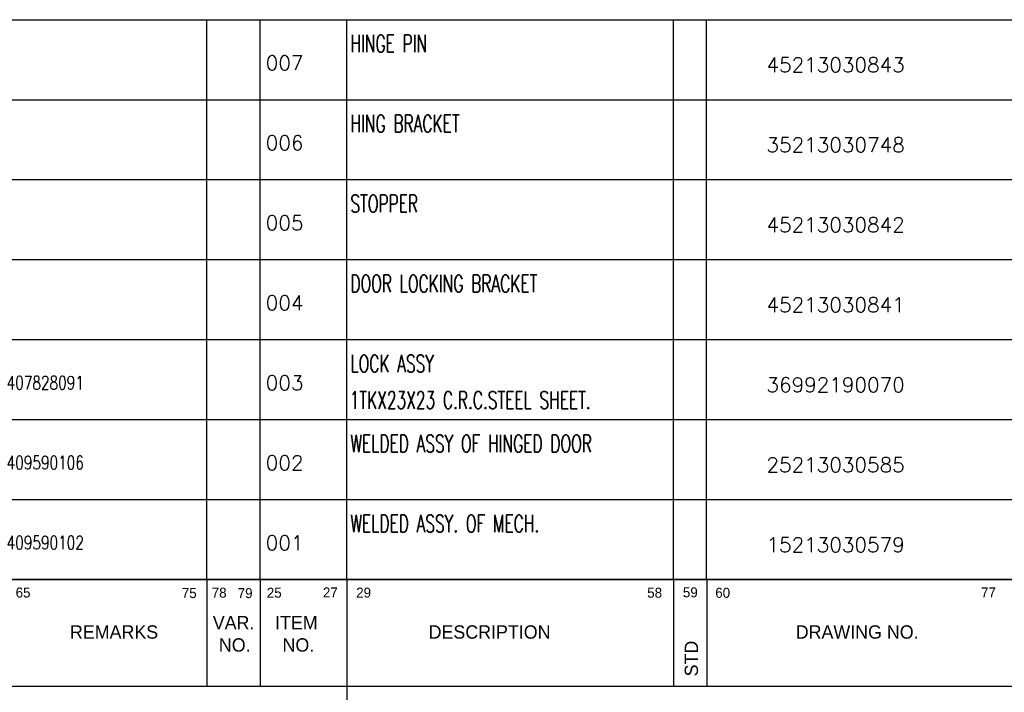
# Model space of a CAD drawing. Extents: x 0 to 4205, y 0 to 2970.
# Tile 8 of 11: x 2905 to 3643, y 495 to 1000. Entities that reach past the tile are written whole.
import ezdxf
from ezdxf.enums import TextEntityAlignment as Align

# ---------------------------------------------------------------- set-up
doc = ezdxf.new("R2010")
doc.units = 0
doc.header["$MEASUREMENT"] = 0
doc.layers.get('0').update_dxf_attribs({"linetype": 'CONTINUOUS'})
doc.styles.add('ROMANS', font='romans')

# ---------------------------------------------------------------- blocks, each defined once
blk = doc.blocks.new('A1')
at = {"color": 5}
for p, q in [((821, 116), (579, 116)), ((609, 116), (609, 100)), ((617, 116), (617, 100)), ((630, 116), (630, 100)), ((679, 116), (679, 100)), ((684, 116), (684, 100)), ((579, 100), (821, 100)), ((630, 100), (630, 95))]:
    blk.add_line(p, q, dxfattribs=at)
for s, height, p in [('65', 1.5, (580.34, 113.31)), ('75', 1.5, (605.26, 113.23)), ('78', 1.5, (609.75, 113.29)), ('79', 1.5, (613.64, 113.22)), ('25', 1.5, (618.01, 113.28)), ('27', 1.5, (626.42, 113.32)), ('29', 1.5, (631.41, 113.3)), ('58', 1.5, (675.06, 113.28)), ('59', 1.5, (680.41, 113.34)), ('60', 1.5, (685.27, 113.27)), ('77', 1.5, (725.13, 113.32)), ('VAR.', 2, (609.91, 108.54)), ('ITEM', 2, (619.25, 108.54)), ('REMARKS', 2, (588.49, 107.14)), ('DESCRIPTION', 2, (642.28, 107.14)), ('DRAWING NO.', 2, (697.34, 107.14)), ('NO.', 2, (610.82, 105.2)), ('NO.', 2, (620.37, 105.2))]:
    blk.add_text(s, height=height, dxfattribs=at).set_placement(p)
blk.add_text('STD', height=2, rotation=90, dxfattribs=at).set_placement((682.68, 101.48))
at = {"color": 7, "style": 'ROMANS'}
for tag, p, height, rotation, width in [('DRG_NO', (70.98, 574.89), 3.5, 180, 1.5), ('SHTNO', (8.61, 117.92), 2.8, 90, 0.8), ('REV_NO', (8.63, 108.63), 2.8, 90, 0.8), ('DRG_NO', (8.71, 80.28), 2.8, 90, 0.8)]:
    blk.add_attdef(tag, p, '', height=height, rotation=rotation, dxfattribs=dict(at, width=width))
for tag, p, height in [('PRODUCT', (716.23, 84.23), 4), ('DRN_SIGN', (771.9, 69.28), 1), ('CHD_SIGN', (771.96, 63.16), 1), ('APP_SIGN', (772.82, 56.2), 1), ('NEW_ALT_SIGN', (567.75, 52.19), 1), ('OLD_ALT_SIGN', (638.26, 51.7), 1), ('NEW_CHD_SIGN', (566.67, 47.87), 1), ('OLD_CHD_SIGN', (637.84, 47.56), 1), ('NEW_APP_SIGN', (567.57, 44.45), 1), ('OLD_APP_SIGN', (638.39, 43.83), 1), ('TITLE1', (671.74, 29.77), 3.5), ('TITLE2', (671.74, 23.56), 3.5)]:
    blk.add_attdef(tag, p, '', height=height, dxfattribs=at)
for tag, height, p in [('DRN_BY', 2, (760.21, 70.76)), ('DRN_DATE', 1.8, (800.06, 70.27)), ('CHD_BY', 2, (760.21, 64.75)), ('CHD_DATE', 1.8, (799.97, 64.76)), ('APP_BY', 2, (760.21, 58.75)), ('APP_DATE', 1.8, (799.97, 58.26)), ('NOVAR', 2.5, (815.81, 58.17)), ('SCALE', 2.5, (722.76, 43.84)), ('REFTOASSY', 2.5, (769.43, 43.23)), ('ITNO', 2.5, (800.09, 43.23)), ('NOIT', 2.5, (815.89, 42.76)), ('REV_NO', 3.5, (816.23, 30.9)), ('SHTNO', 2.5, (777.17, 22.83)), ('NOSHT', 2.5, (817.85, 23.01))]:
    blk.add_attdef(tag, text='', height=height, dxfattribs=at).set_placement(p, align=Align.MIDDLE)
at = {"style": 'ROMANS', "width": 0.7}
for tag, p in [('NEW_ALT_BY', (551.89, 51.83)), ('OLD_ALT_BY', (622.25, 51.98)), ('NEW_CHD_BY', (551.89, 47.69)), ('OLD_CHD_BY', (622.39, 48.11)), ('NEW_REV_NO', (511.26, 46.86)), ('NEW_REV_DT', (522.33, 46.86)), ('OLD_REV_NO', (581.61, 47.01)), ('OLD_REV_DT', (592.81, 47.01)), ('NEW_APP_BY', (553.51, 44.09)), ('OLD_APP_BY', (623.35, 44.25))]:
    blk.add_attdef(tag, p, '', height=1.5, dxfattribs=at)
at = {"color": 7, "style": 'ROMANS', "width": 0.8}
blk.add_attdef('WEIGHT', text='', height=2.3, dxfattribs=at).set_placement((741.21, 43.59), align=Align.MIDDLE)
at = {"style": 'ROMANS'}
for tag, p, height in [('NEW_DCA_NO', (521.77, 39.41), 2), ('OLD_DCA_NO', (590.46, 39.55), 2), ('OLD_DCA_DETAILS', (590.6, 35.82), 1.8), ('NEW_DCA_DETAILS', (521.41, 35.08), 1.8)]:
    blk.add_attdef(tag, p, '', height=height, dxfattribs=at)
at = {"color": 7, "style": 'ROMANS', "width": 1.5}
blk.add_attdef('DRG_NO', (751.63, 29.41), '', height=3.5, dxfattribs=at)
blk = doc.blocks.new('var6_btemplate')
at = {"color": 3}
for p, q in [((-314, 12), (0, 12)), ((-212, 0), (-212, 12)), ((-204, 0), (-204, 12)), ((-191, 0), (-191, 12)), ((-142, 0), (-142, 12)), ((-137.04, 0), (-137.04, 12)), ((-314, 0), (0, 0))]:
    blk.add_line(p, q, dxfattribs=at)
at = {"style": 'ROMANS', "width": 0.9, "flags": 4}
blk.add_attdef('UT_O_QTY', (-37.05, 0.19), '', height=2.2, rotation=90, dxfattribs=at)
at = {"style": 'ROMANS', "width": 0.65, "flags": 4}
blk.add_attdef('ITEM_DESC', (-190.44, 7.11), '', height=2.6, dxfattribs=at)
at = {"style": 'ROMANS', "flags": 4}
for tag, p in [('ITEM_NO', (-91.78, 7.25)), ('MAT_CODE', (-79.25, 7.43)), ('IT_NO', (-203.15, 4.41)), ('QTY', (-34.27, 2.23)), ('IT_VAR', (-90.96, 1.17)), ('MAT_SPEC', (-79.12, 1.33))]:
    blk.add_attdef(tag, p, '', height=2.2, dxfattribs=at)
at = {"style": 'ROMANS'}
blk.add_attdef('WEIGHT', text='', height=2.2, dxfattribs=at).set_placement((-34.53, 6.62), align=Align.BOTTOM_LEFT)
at = {"style": 'ROMANS', "flags": 4}
for tag, p in [('ZONE', (-1.14, -0.09)), ('A/C', (-42.21, 1.84)), ('GS', (-6, 3))]:
    blk.add_attdef(tag, p, '', height=2.2, rotation=90, dxfattribs=at)
for tag, p in [('VAR_5', (-308.24, 4.33)), ('VAR_4', (-296.21, 4.33)), ('VAR_3', (-284.18, 4.33)), ('VAR_2', (-271.9, 4.33)), ('VAR_1', (-259.87, 4.33)), ('VAR_0', (-248.09, 4.33)), ('DR_NO', (-117.68, 4.13))]:
    blk.add_attdef(tag, text='', height=2.2, dxfattribs=at).set_placement(p, align=Align.CENTER)
for tag, height, width, p in [('REMARKS', 2, 0.75, (-242, 3.94)), ('ITEM_SIZE', 2.6, 0.65, (-190.55, 0.85))]:
    blk.add_attdef(tag, text='', height=height, dxfattribs=dict(at, width=width)).set_placement(p, align=Align.BOTTOM_LEFT)
at = {"style": 'ROMANS'}
blk.add_attdef('IT_V', (-211.43, 4.44), '', height=2.2, dxfattribs=at)
at = {"style": 'ROMANS', "flags": 4}
blk.add_attdef('STD_NO', text='', height=2.2, dxfattribs=at).set_placement((-141.14, 5.59), align=Align.MIDDLE_LEFT)

msp = doc.modelspace()

# ---------------------------------------------------------------- block references
at = {"xscale": 5, "yscale": 5, "zscale": 5}
msp.add_blockref('A1', (0, 0), dxfattribs=at)
ref = msp.add_blockref('var6_btemplate', (4105, 940), dxfattribs=dict(xscale=5, yscale=5))
ref.add_attrib('IT_NO', '007', (3089.26, 962.03), dxfattribs={"height": 11, "style": 'ROMANS'})
ref.add_attrib('ITEM_DESC', 'HINGE PIN', (3152.78, 975.54), dxfattribs={"height": 13, "style": 'ROMANS', "width": 0.65})
ref.add_attrib('DR_NO', '45213030843', dxfattribs={"height": 11, "style": 'ROMANS'}).set_placement((3516.58, 960.63), align=Align.CENTER)
ref = msp.add_blockref('var6_btemplate', (4105, 880), dxfattribs=dict(xscale=5, yscale=5))
ref.add_attrib('IT_NO', '006', (3089.26, 902.03), dxfattribs={"height": 11, "style": 'ROMANS'})
ref.add_attrib('ITEM_DESC', 'HING BRACKET', (3152.78, 915.54), dxfattribs={"height": 13, "style": 'ROMANS', "width": 0.65})
ref.add_attrib('DR_NO', '35213030748', dxfattribs={"height": 11, "style": 'ROMANS'}).set_placement((3516.58, 900.63), align=Align.CENTER)
ref = msp.add_blockref('var6_btemplate', (4105, 820), dxfattribs=dict(xscale=5, yscale=5))
ref.add_attrib('IT_NO', '005', (3089.26, 842.03), dxfattribs={"height": 11, "style": 'ROMANS'})
ref.add_attrib('ITEM_DESC', 'STOPPER', (3152.78, 855.54), dxfattribs={"height": 13, "style": 'ROMANS', "width": 0.65})
ref.add_attrib('DR_NO', '45213030842', dxfattribs={"height": 11, "style": 'ROMANS'}).set_placement((3516.58, 840.63), align=Align.CENTER)
ref = msp.add_blockref('var6_btemplate', (4105, 760), dxfattribs=dict(xscale=5, yscale=5))
ref.add_attrib('IT_NO', '004', (3089.26, 782.03), dxfattribs={"height": 11, "style": 'ROMANS'})
ref.add_attrib('ITEM_DESC', 'DOOR LOCKING BRACKET', (3152.78, 795.54), dxfattribs={"height": 13, "style": 'ROMANS', "width": 0.65})
ref.add_attrib('DR_NO', '45213030841', dxfattribs={"height": 11, "style": 'ROMANS'}).set_placement((3516.58, 780.63), align=Align.CENTER)
ref = msp.add_blockref('var6_btemplate', (4105, 700), dxfattribs=dict(xscale=5, yscale=5))
ref.add_attrib('REMARKS', '407828091', dxfattribs={"height": 10, "style": 'ROMANS', "width": 0.75}).set_placement((2895, 719.72), align=Align.BOTTOM_LEFT)
ref.add_attrib('IT_NO', '003', (3089.26, 722.03), dxfattribs={"height": 11, "style": 'ROMANS'})
ref.add_attrib('ITEM_DESC', 'LOCK ASSY', (3152.78, 735.54), dxfattribs={"height": 13, "style": 'ROMANS', "width": 0.65})
ref.add_attrib('ITEM_SIZE', '1TKX23X23 C.R.C.STEEL SHEET.', dxfattribs={"height": 13, "style": 'ROMANS', "width": 0.65}).set_placement((3152.23, 704.27), align=Align.BOTTOM_LEFT)
ref.add_attrib('DR_NO', '36992190070', dxfattribs={"height": 11, "style": 'ROMANS'}).set_placement((3516.58, 720.63), align=Align.CENTER)
ref = msp.add_blockref('var6_btemplate', (4105, 640), dxfattribs=dict(xscale=5, yscale=5))
ref.add_attrib('REMARKS', '409590106', dxfattribs={"height": 10, "style": 'ROMANS', "width": 0.75}).set_placement((2895, 659.72), align=Align.BOTTOM_LEFT)
ref.add_attrib('IT_NO', '002', (3089.26, 662.03), dxfattribs={"height": 11, "style": 'ROMANS'})
ref.add_attrib('ITEM_DESC', 'WELDED ASSY OF HINGED DOOR', (3152.78, 675.54), dxfattribs={"height": 13, "style": 'ROMANS', "width": 0.65})
ref.add_attrib('DR_NO', '25213030585', dxfattribs={"height": 11, "style": 'ROMANS'}).set_placement((3516.58, 660.63), align=Align.CENTER)
ref = msp.add_blockref('var6_btemplate', (4105, 580), dxfattribs=dict(xscale=5, yscale=5))
ref.add_attrib('REMARKS', '409590102', dxfattribs={"height": 10, "style": 'ROMANS', "width": 0.75}).set_placement((2895, 599.72), align=Align.BOTTOM_LEFT)
ref.add_attrib('IT_NO', '001', (3089.26, 602.03), dxfattribs={"height": 11, "style": 'ROMANS'})
ref.add_attrib('ITEM_DESC', 'WELDED ASSY. OF MECH.', (3152.78, 615.54), dxfattribs={"height": 13, "style": 'ROMANS', "width": 0.65})
ref.add_attrib('DR_NO', '15213030579', dxfattribs={"height": 11, "style": 'ROMANS'}).set_placement((3516.58, 600.63), align=Align.CENTER)

doc.saveas('drawing.dxf')
